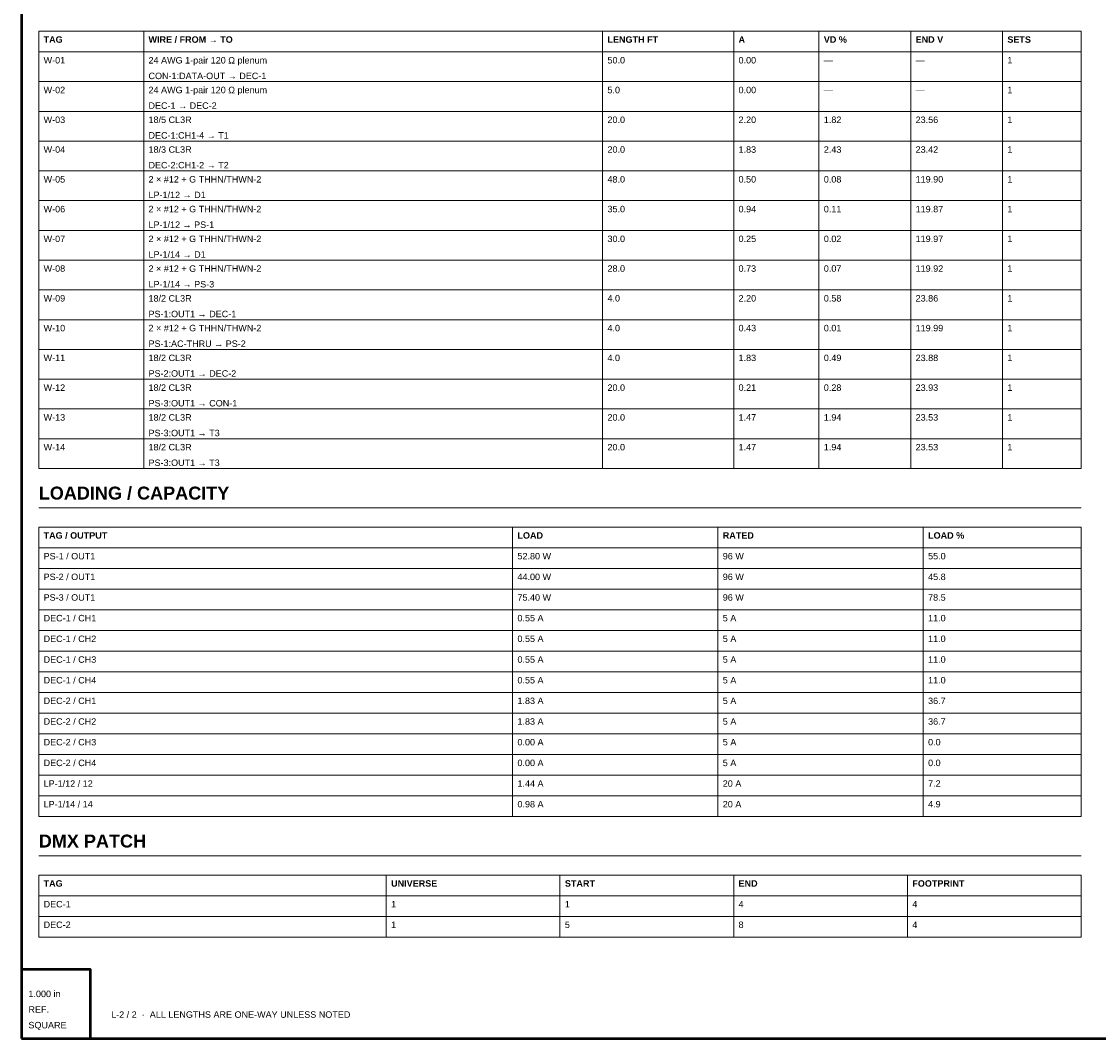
# Model space of a CAD drawing. Header units: inches. Extents: x 0.5 to 35.5, y 0.5 to 23.5.
# Tile 1 of 9: x 0.5 to 16.1, y 0.5 to 15.3. Entities that reach past the tile are written whole.
import ezdxf

# ---------------------------------------------------------------- set-up
doc = ezdxf.new("R2010")
doc.units = ezdxf.units.IN
doc.header["$MEASUREMENT"] = 0
for name, color, linetype, lineweight in [('E-ANNO-SCHD', 7, 'Continuous', 18), ('E-ANNO-TEXT', 7, 'Continuous', 18), ('E-ANNO-TTLB', 7, 'Continuous', 50)]:
    doc.layers.add(name, color=color, linetype=linetype, lineweight=lineweight)
doc.styles.add('BOLD', font='arialbd.ttf')
doc.styles.add('MAIN', font='arial.ttf')

msp = doc.modelspace()

# ---------------------------------------------------------------- linework, layer by layer
at = {"layer": 'E-ANNO-SCHD'}
for p, q in [((0.75, 15.117), (15.875, 15.117)), ((0.75, 15.117), (0.75, 14.818)), ((2.272, 15.117), (2.272, 14.818)), ((8.931, 15.117), (8.931, 14.818)), ((10.833, 15.117), (10.833, 14.818)), ((12.07, 15.117), (12.07, 14.818)), ((13.402, 15.117), (13.402, 14.818)), ((14.733, 15.117), (14.733, 14.818)), ((15.875, 15.117), (15.875, 14.818)), ((0.75, 14.818), (15.875, 14.818)), ((0.75, 14.818), (15.875, 14.818)), ((0.75, 14.818), (0.75, 14.386)), ((2.272, 14.818), (2.272, 14.386)), ((8.931, 14.818), (8.931, 14.386)), ((10.833, 14.818), (10.833, 14.386)), ((12.07, 14.818), (12.07, 14.386)), ((13.402, 14.818), (13.402, 14.386)), ((14.733, 14.818), (14.733, 14.386)), ((15.875, 14.818), (15.875, 14.386)), ((0.75, 14.386), (15.875, 14.386)), ((0.75, 14.386), (15.875, 14.386)), ((0.75, 14.386), (0.75, 13.954)), ((2.272, 14.386), (2.272, 13.954)), ((8.931, 14.386), (8.931, 13.954)), ((10.833, 14.386), (10.833, 13.954)), ((12.07, 14.386), (12.07, 13.954)), ((13.402, 14.386), (13.402, 13.954)), ((14.733, 14.386), (14.733, 13.954)), ((15.875, 14.386), (15.875, 13.954)), ((0.75, 13.954), (15.875, 13.954)), ((0.75, 13.954), (15.875, 13.954)), ((0.75, 13.954), (0.75, 13.522)), ((2.272, 13.954), (2.272, 13.522)), ((8.931, 13.954), (8.931, 13.522)), ((10.833, 13.954), (10.833, 13.522)), ((12.07, 13.954), (12.07, 13.522)), ((13.402, 13.954), (13.402, 13.522)), ((14.733, 13.954), (14.733, 13.522)), ((15.875, 13.954), (15.875, 13.522)), ((0.75, 13.522), (15.875, 13.522)), ((0.75, 13.522), (15.875, 13.522)), ((0.75, 13.522), (0.75, 13.09)), ((2.272, 13.522), (2.272, 13.09)), ((8.931, 13.522), (8.931, 13.09)), ((10.833, 13.522), (10.833, 13.09)), ((12.07, 13.522), (12.07, 13.09)), ((13.402, 13.522), (13.402, 13.09)), ((14.733, 13.522), (14.733, 13.09)), ((15.875, 13.522), (15.875, 13.09)), ((0.75, 13.09), (15.875, 13.09)), ((0.75, 13.09), (15.875, 13.09)), ((0.75, 13.09), (0.75, 12.658)), ((2.272, 13.09), (2.272, 12.658)), ((8.931, 13.09), (8.931, 12.658)), ((10.833, 13.09), (10.833, 12.658)), ((12.07, 13.09), (12.07, 12.658)), ((13.402, 13.09), (13.402, 12.658)), ((14.733, 13.09), (14.733, 12.658)), ((15.875, 13.09), (15.875, 12.658)), ((0.75, 12.658), (15.875, 12.658)), ((0.75, 12.658), (15.875, 12.658)), ((0.75, 12.658), (0.75, 12.226)), ((2.272, 12.658), (2.272, 12.226)), ((8.931, 12.658), (8.931, 12.226)), ((10.833, 12.658), (10.833, 12.226)), ((12.07, 12.658), (12.07, 12.226)), ((13.402, 12.658), (13.402, 12.226)), ((14.733, 12.658), (14.733, 12.226)), ((15.875, 12.658), (15.875, 12.226)), ((0.75, 12.226), (15.875, 12.226)), ((0.75, 12.226), (15.875, 12.226)), ((0.75, 12.226), (0.75, 11.794)), ((2.272, 12.226), (2.272, 11.794)), ((8.931, 12.226), (8.931, 11.794)), ((10.833, 12.226), (10.833, 11.794)), ((12.07, 12.226), (12.07, 11.794)), ((13.402, 12.226), (13.402, 11.794)), ((14.733, 12.226), (14.733, 11.794)), ((15.875, 12.226), (15.875, 11.794)), ((0.75, 11.794), (15.875, 11.794)), ((0.75, 11.794), (15.875, 11.794)), ((0.75, 11.794), (0.75, 11.363)), ((2.272, 11.794), (2.272, 11.363)), ((8.931, 11.794), (8.931, 11.363)), ((10.833, 11.794), (10.833, 11.363)), ((12.07, 11.794), (12.07, 11.363)), ((13.402, 11.794), (13.402, 11.363)), ((14.733, 11.794), (14.733, 11.363)), ((15.875, 11.794), (15.875, 11.363)), ((0.75, 11.363), (15.875, 11.363)), ((0.75, 11.363), (15.875, 11.363)), ((0.75, 11.363), (0.75, 10.931)), ((2.272, 11.363), (2.272, 10.931)), ((8.931, 11.363), (8.931, 10.931)), ((10.833, 11.363), (10.833, 10.931)), ((12.07, 11.363), (12.07, 10.931)), ((13.402, 11.363), (13.402, 10.931)), ((14.733, 11.363), (14.733, 10.931)), ((15.875, 11.363), (15.875, 10.931)), ((0.75, 10.931), (15.875, 10.931)), ((0.75, 10.931), (15.875, 10.931)), ((0.75, 10.931), (0.75, 10.499)), ((2.272, 10.931), (2.272, 10.499)), ((8.931, 10.931), (8.931, 10.499)), ((10.833, 10.931), (10.833, 10.499)), ((12.07, 10.931), (12.07, 10.499)), ((13.402, 10.931), (13.402, 10.499)), ((14.733, 10.931), (14.733, 10.499)), ((15.875, 10.931), (15.875, 10.499)), ((0.75, 10.499), (15.875, 10.499)), ((0.75, 10.499), (15.875, 10.499)), ((0.75, 10.499), (0.75, 10.067)), ((2.272, 10.499), (2.272, 10.067)), ((8.931, 10.499), (8.931, 10.067)), ((10.833, 10.499), (10.833, 10.067)), ((12.07, 10.499), (12.07, 10.067)), ((13.402, 10.499), (13.402, 10.067)), ((14.733, 10.499), (14.733, 10.067)), ((15.875, 10.499), (15.875, 10.067)), ((0.75, 10.067), (15.875, 10.067)), ((0.75, 10.067), (15.875, 10.067)), ((0.75, 10.067), (0.75, 9.635)), ((2.272, 10.067), (2.272, 9.635)), ((8.931, 10.067), (8.931, 9.635)), ((10.833, 10.067), (10.833, 9.635)), ((12.07, 10.067), (12.07, 9.635)), ((13.402, 10.067), (13.402, 9.635)), ((14.733, 10.067), (14.733, 9.635)), ((15.875, 10.067), (15.875, 9.635)), ((0.75, 9.635), (15.875, 9.635)), ((0.75, 9.635), (15.875, 9.635)), ((0.75, 9.635), (0.75, 9.203)), ((2.272, 9.635), (2.272, 9.203)), ((8.931, 9.635), (8.931, 9.203)), ((10.833, 9.635), (10.833, 9.203)), ((12.07, 9.635), (12.07, 9.203)), ((13.402, 9.635), (13.402, 9.203)), ((14.733, 9.635), (14.733, 9.203)), ((15.875, 9.635), (15.875, 9.203)), ((0.75, 9.203), (15.875, 9.203)), ((0.75, 9.203), (15.875, 9.203)), ((0.75, 9.203), (0.75, 8.771)), ((2.272, 9.203), (2.272, 8.771)), ((8.931, 9.203), (8.931, 8.771)), ((10.833, 9.203), (10.833, 8.771)), ((12.07, 9.203), (12.07, 8.771)), ((13.402, 9.203), (13.402, 8.771)), ((14.733, 9.203), (14.733, 8.771)), ((15.875, 9.203), (15.875, 8.771)), ((0.75, 8.771), (15.875, 8.771)), ((0.75, 8.201), (15.875, 8.201)), ((0.75, 7.921), (15.875, 7.921)), ((0.75, 7.921), (0.75, 7.621)), ((7.625, 7.921), (7.625, 7.621)), ((10.604, 7.921), (10.604, 7.621)), ((13.583, 7.921), (13.583, 7.621)), ((15.875, 7.921), (15.875, 7.621)), ((0.75, 7.621), (15.875, 7.621)), ((0.75, 7.621), (15.875, 7.621)), ((0.75, 7.621), (0.75, 7.321)), ((7.625, 7.621), (7.625, 7.321)), ((10.604, 7.621), (10.604, 7.321)), ((13.583, 7.621), (13.583, 7.321)), ((15.875, 7.621), (15.875, 7.321)), ((0.75, 7.321), (15.875, 7.321)), ((0.75, 7.321), (15.875, 7.321)), ((0.75, 7.321), (0.75, 7.021)), ((7.625, 7.321), (7.625, 7.021)), ((10.604, 7.321), (10.604, 7.021)), ((13.583, 7.321), (13.583, 7.021)), ((15.875, 7.321), (15.875, 7.021)), ((0.75, 7.021), (15.875, 7.021)), ((0.75, 7.021), (15.875, 7.021)), ((0.75, 7.021), (0.75, 6.721)), ((7.625, 7.021), (7.625, 6.721)), ((10.604, 7.021), (10.604, 6.721)), ((13.583, 7.021), (13.583, 6.721)), ((15.875, 7.021), (15.875, 6.721)), ((0.75, 6.721), (15.875, 6.721)), ((0.75, 6.721), (15.875, 6.721)), ((0.75, 6.721), (0.75, 6.421)), ((7.625, 6.721), (7.625, 6.421)), ((10.604, 6.721), (10.604, 6.421)), ((13.583, 6.721), (13.583, 6.421)), ((15.875, 6.721), (15.875, 6.421)), ((0.75, 6.421), (15.875, 6.421)), ((0.75, 6.421), (15.875, 6.421)), ((0.75, 6.421), (0.75, 6.121)), ((7.625, 6.421), (7.625, 6.121)), ((10.604, 6.421), (10.604, 6.121)), ((13.583, 6.421), (13.583, 6.121)), ((15.875, 6.421), (15.875, 6.121)), ((0.75, 6.121), (15.875, 6.121)), ((0.75, 6.121), (15.875, 6.121)), ((0.75, 6.121), (0.75, 5.821)), ((7.625, 6.121), (7.625, 5.821)), ((10.604, 6.121), (10.604, 5.821)), ((13.583, 6.121), (13.583, 5.821)), ((15.875, 6.121), (15.875, 5.821)), ((0.75, 5.821), (15.875, 5.821)), ((0.75, 5.821), (15.875, 5.821)), ((0.75, 5.821), (0.75, 5.521)), ((7.625, 5.821), (7.625, 5.521)), ((10.604, 5.821), (10.604, 5.521)), ((13.583, 5.821), (13.583, 5.521)), ((15.875, 5.821), (15.875, 5.521)), ((0.75, 5.521), (15.875, 5.521)), ((0.75, 5.521), (15.875, 5.521)), ((0.75, 5.521), (0.75, 5.221)), ((7.625, 5.521), (7.625, 5.221)), ((10.604, 5.521), (10.604, 5.221)), ((13.583, 5.521), (13.583, 5.221)), ((15.875, 5.521), (15.875, 5.221)), ((0.75, 5.221), (15.875, 5.221)), ((0.75, 5.221), (15.875, 5.221)), ((0.75, 5.221), (0.75, 4.921)), ((7.625, 5.221), (7.625, 4.921)), ((10.604, 5.221), (10.604, 4.921)), ((13.583, 5.221), (13.583, 4.921)), ((15.875, 5.221), (15.875, 4.921)), ((0.75, 4.921), (15.875, 4.921)), ((0.75, 4.921), (15.875, 4.921)), ((0.75, 4.921), (0.75, 4.621)), ((7.625, 4.921), (7.625, 4.621)), ((10.604, 4.921), (10.604, 4.621)), ((13.583, 4.921), (13.583, 4.621)), ((15.875, 4.921), (15.875, 4.621)), ((0.75, 4.621), (15.875, 4.621)), ((0.75, 4.621), (15.875, 4.621)), ((0.75, 4.621), (0.75, 4.321)), ((7.625, 4.621), (7.625, 4.321)), ((10.604, 4.621), (10.604, 4.321)), ((13.583, 4.621), (13.583, 4.321)), ((15.875, 4.621), (15.875, 4.321)), ((0.75, 4.321), (15.875, 4.321)), ((0.75, 4.321), (15.875, 4.321)), ((0.75, 4.321), (0.75, 4.021)), ((7.625, 4.321), (7.625, 4.021)), ((10.604, 4.321), (10.604, 4.021)), ((13.583, 4.321), (13.583, 4.021)), ((15.875, 4.321), (15.875, 4.021)), ((0.75, 4.021), (15.875, 4.021)), ((0.75, 4.021), (15.875, 4.021)), ((0.75, 4.021), (0.75, 3.721)), ((7.625, 4.021), (7.625, 3.721)), ((10.604, 4.021), (10.604, 3.721)), ((13.583, 4.021), (13.583, 3.721)), ((15.875, 4.021), (15.875, 3.721)), ((0.75, 3.721), (15.875, 3.721)), ((0.75, 3.151), (15.875, 3.151)), ((0.75, 2.871), (15.875, 2.871)), ((0.75, 2.871), (0.75, 2.571)), ((5.792, 2.871), (5.792, 2.571)), ((8.312, 2.871), (8.312, 2.571)), ((10.833, 2.871), (10.833, 2.571)), ((13.354, 2.871), (13.354, 2.571)), ((15.875, 2.871), (15.875, 2.571)), ((0.75, 2.571), (15.875, 2.571)), ((0.75, 2.571), (15.875, 2.571)), ((0.75, 2.571), (0.75, 2.271)), ((5.792, 2.571), (5.792, 2.271)), ((8.312, 2.571), (8.312, 2.271)), ((10.833, 2.571), (10.833, 2.271)), ((13.354, 2.571), (13.354, 2.271)), ((15.875, 2.571), (15.875, 2.271)), ((0.75, 2.271), (15.875, 2.271)), ((0.75, 2.271), (15.875, 2.271)), ((0.75, 2.271), (0.75, 1.971)), ((5.792, 2.271), (5.792, 1.971)), ((8.312, 2.271), (8.312, 1.971)), ((10.833, 2.271), (10.833, 1.971)), ((13.354, 2.271), (13.354, 1.971)), ((15.875, 2.271), (15.875, 1.971)), ((0.75, 1.971), (15.875, 1.971))]:
    msp.add_line(p, q, dxfattribs=at)
at = {"layer": 'E-ANNO-TTLB'}
for points in [[(0.5, 0.5), (35.5, 0.5), (35.5, 23.5), (0.5, 23.5)], [(0.5, 0.5), (1.5, 0.5), (1.5, 1.5), (0.5, 1.5)]]:
    msp.add_lwpolyline(points, close=True, dxfattribs=at)

# ---------------------------------------------------------------- texts
at = {"layer": 'E-ANNO-SCHD'}
for s, height, style, p in [('TAG', 0.0938, 'BOLD', (0.82, 14.949)), ('WIRE / FROM → TO', 0.09375, 'BOLD', (2.342, 14.949)), ('LENGTH FT', 0.0938, 'BOLD', (9.001, 14.949)), ('A', 0.0938, 'BOLD', (10.903, 14.949)), ('VD %', 0.0938, 'BOLD', (12.14, 14.949)), ('END V', 0.0938, 'BOLD', (13.472, 14.949)), ('SETS', 0.0938, 'BOLD', (14.803, 14.949)), ('W-01', 0.0938, 'MAIN', (0.82, 14.649)), ('50.0', 0.0938, 'MAIN', (9.001, 14.649)), ('0.00', 0.0938, 'MAIN', (10.903, 14.649)), ('—', 0.0938, 'MAIN', (12.14, 14.649)), ('—', 0.0938, 'MAIN', (13.472, 14.649)), ('1', 0.0938, 'MAIN', (14.803, 14.649)), ('W-02', 0.0938, 'MAIN', (0.82, 14.217)), ('5.0', 0.0938, 'MAIN', (9.001, 14.217)), ('0.00', 0.0938, 'MAIN', (10.903, 14.217)), ('—', 0.0938, 'MAIN', (12.14, 14.217)), ('—', 0.0938, 'MAIN', (13.472, 14.217)), ('1', 0.0938, 'MAIN', (14.803, 14.217)), ('W-03', 0.0938, 'MAIN', (0.82, 13.785)), ('20.0', 0.0938, 'MAIN', (9.001, 13.785)), ('2.20', 0.0938, 'MAIN', (10.903, 13.785)), ('1.82', 0.0938, 'MAIN', (12.14, 13.785)), ('23.56', 0.0938, 'MAIN', (13.472, 13.785)), ('1', 0.0938, 'MAIN', (14.803, 13.785)), ('W-04', 0.0938, 'MAIN', (0.82, 13.353)), ('20.0', 0.0938, 'MAIN', (9.001, 13.353)), ('1.83', 0.0938, 'MAIN', (10.903, 13.353)), ('2.43', 0.0938, 'MAIN', (12.14, 13.353)), ('23.42', 0.0938, 'MAIN', (13.472, 13.353)), ('1', 0.0938, 'MAIN', (14.803, 13.353)), ('W-05', 0.0938, 'MAIN', (0.82, 12.921)), ('48.0', 0.0938, 'MAIN', (9.001, 12.921)), ('0.50', 0.0938, 'MAIN', (10.903, 12.921)), ('0.08', 0.0938, 'MAIN', (12.14, 12.921)), ('119.90', 0.0938, 'MAIN', (13.472, 12.921)), ('1', 0.0938, 'MAIN', (14.803, 12.921)), ('W-06', 0.0938, 'MAIN', (0.82, 12.489)), ('35.0', 0.0938, 'MAIN', (9.001, 12.489)), ('0.94', 0.0938, 'MAIN', (10.903, 12.489)), ('0.11', 0.0938, 'MAIN', (12.14, 12.489)), ('119.87', 0.0938, 'MAIN', (13.472, 12.489)), ('1', 0.0938, 'MAIN', (14.803, 12.489)), ('W-07', 0.0938, 'MAIN', (0.82, 12.057)), ('30.0', 0.0938, 'MAIN', (9.001, 12.057)), ('0.25', 0.0938, 'MAIN', (10.903, 12.057)), ('0.02', 0.0938, 'MAIN', (12.14, 12.057)), ('119.97', 0.0938, 'MAIN', (13.472, 12.057)), ('1', 0.0938, 'MAIN', (14.803, 12.057)), ('W-08', 0.0938, 'MAIN', (0.82, 11.626)), ('28.0', 0.0938, 'MAIN', (9.001, 11.626)), ('0.73', 0.0938, 'MAIN', (10.903, 11.626)), ('0.07', 0.0938, 'MAIN', (12.14, 11.626)), ('119.92', 0.0938, 'MAIN', (13.472, 11.626)), ('1', 0.0938, 'MAIN', (14.803, 11.626)), ('W-09', 0.0938, 'MAIN', (0.82, 11.194)), ('4.0', 0.0938, 'MAIN', (9.001, 11.194)), ('2.20', 0.0938, 'MAIN', (10.903, 11.194)), ('0.58', 0.0938, 'MAIN', (12.14, 11.194)), ('23.86', 0.0938, 'MAIN', (13.472, 11.194)), ('1', 0.0938, 'MAIN', (14.803, 11.194)), ('W-10', 0.0938, 'MAIN', (0.82, 10.762)), ('4.0', 0.0938, 'MAIN', (9.001, 10.762)), ('0.43', 0.0938, 'MAIN', (10.903, 10.762)), ('0.01', 0.0938, 'MAIN', (12.14, 10.762)), ('119.99', 0.0938, 'MAIN', (13.472, 10.762)), ('1', 0.0938, 'MAIN', (14.803, 10.762)), ('W-11', 0.0938, 'MAIN', (0.82, 10.33)), ('4.0', 0.0938, 'MAIN', (9.001, 10.33)), ('1.83', 0.0938, 'MAIN', (10.903, 10.33)), ('0.49', 0.0938, 'MAIN', (12.14, 10.33)), ('23.88', 0.0938, 'MAIN', (13.472, 10.33)), ('1', 0.0938, 'MAIN', (14.803, 10.33)), ('W-12', 0.0938, 'MAIN', (0.82, 9.898)), ('20.0', 0.0938, 'MAIN', (9.001, 9.898)), ('0.21', 0.0938, 'MAIN', (10.903, 9.898)), ('0.28', 0.0938, 'MAIN', (12.14, 9.898)), ('23.93', 0.0938, 'MAIN', (13.472, 9.898)), ('1', 0.0938, 'MAIN', (14.803, 9.898)), ('W-13', 0.0938, 'MAIN', (0.82, 9.466)), ('20.0', 0.0938, 'MAIN', (9.001, 9.466)), ('1.47', 0.0938, 'MAIN', (10.903, 9.466)), ('1.94', 0.0938, 'MAIN', (12.14, 9.466)), ('23.53', 0.0938, 'MAIN', (13.472, 9.466)), ('1', 0.0938, 'MAIN', (14.803, 9.466)), ('W-14', 0.0938, 'MAIN', (0.82, 9.034)), ('20.0', 0.0938, 'MAIN', (9.001, 9.034)), ('1.47', 0.0938, 'MAIN', (10.903, 9.034)), ('1.94', 0.0938, 'MAIN', (12.14, 9.034)), ('23.53', 0.0938, 'MAIN', (13.472, 9.034)), ('1', 0.0938, 'MAIN', (14.803, 9.034)), ('LOADING / CAPACITY', 0.1875, 'BOLD', (0.75, 8.321)), ('TAG / OUTPUT', 0.09375, 'BOLD', (0.82, 7.753)), ('LOAD', 0.0938, 'BOLD', (7.695, 7.753)), ('RATED', 0.0938, 'BOLD', (10.674, 7.753)), ('LOAD %', 0.0938, 'BOLD', (13.653, 7.753)), ('PS-1 / OUT1', 0.09375, 'MAIN', (0.82, 7.452)), ('52.80 W', 0.0938, 'MAIN', (7.695, 7.452)), ('96 W', 0.0938, 'MAIN', (10.674, 7.452)), ('55.0', 0.0938, 'MAIN', (13.653, 7.452)), ('PS-2 / OUT1', 0.09375, 'MAIN', (0.82, 7.152)), ('44.00 W', 0.0938, 'MAIN', (7.695, 7.152)), ('96 W', 0.0938, 'MAIN', (10.674, 7.152)), ('45.8', 0.0938, 'MAIN', (13.653, 7.152)), ('PS-3 / OUT1', 0.09375, 'MAIN', (0.82, 6.853)), ('75.40 W', 0.0938, 'MAIN', (7.695, 6.853)), ('96 W', 0.0938, 'MAIN', (10.674, 6.853)), ('78.5', 0.0938, 'MAIN', (13.653, 6.853)), ('DEC-1 / CH1', 0.09375, 'MAIN', (0.82, 6.553)), ('0.55 A', 0.0938, 'MAIN', (7.695, 6.553)), ('5 A', 0.0938, 'MAIN', (10.674, 6.553)), ('11.0', 0.0938, 'MAIN', (13.653, 6.553)), ('DEC-1 / CH2', 0.09375, 'MAIN', (0.82, 6.253)), ('0.55 A', 0.0938, 'MAIN', (7.695, 6.253)), ('5 A', 0.0938, 'MAIN', (10.674, 6.253)), ('11.0', 0.0938, 'MAIN', (13.653, 6.253)), ('DEC-1 / CH3', 0.09375, 'MAIN', (0.82, 5.952)), ('0.55 A', 0.0938, 'MAIN', (7.695, 5.952)), ('5 A', 0.0938, 'MAIN', (10.674, 5.952)), ('11.0', 0.0938, 'MAIN', (13.653, 5.952)), ('DEC-1 / CH4', 0.09375, 'MAIN', (0.82, 5.652)), ('0.55 A', 0.0938, 'MAIN', (7.695, 5.652)), ('5 A', 0.0938, 'MAIN', (10.674, 5.652)), ('11.0', 0.0938, 'MAIN', (13.653, 5.652)), ('DEC-2 / CH1', 0.09375, 'MAIN', (0.82, 5.353)), ('1.83 A', 0.0938, 'MAIN', (7.695, 5.353)), ('5 A', 0.0938, 'MAIN', (10.674, 5.353)), ('36.7', 0.0938, 'MAIN', (13.653, 5.353)), ('DEC-2 / CH2', 0.09375, 'MAIN', (0.82, 5.053)), ('1.83 A', 0.0938, 'MAIN', (7.695, 5.053)), ('5 A', 0.0938, 'MAIN', (10.674, 5.053)), ('36.7', 0.0938, 'MAIN', (13.653, 5.053)), ('DEC-2 / CH3', 0.09375, 'MAIN', (0.82, 4.753)), ('0.00 A', 0.0938, 'MAIN', (7.695, 4.753)), ('5 A', 0.0938, 'MAIN', (10.674, 4.753)), ('0.0', 0.0938, 'MAIN', (13.653, 4.753)), ('DEC-2 / CH4', 0.09375, 'MAIN', (0.82, 4.452)), ('0.00 A', 0.0938, 'MAIN', (7.695, 4.452)), ('5 A', 0.0938, 'MAIN', (10.674, 4.452)), ('0.0', 0.0938, 'MAIN', (13.653, 4.452)), ('LP-1/12 / 12', 0.09375, 'MAIN', (0.82, 4.152)), ('1.44 A', 0.0938, 'MAIN', (7.695, 4.152)), ('20 A', 0.0938, 'MAIN', (10.674, 4.152)), ('7.2', 0.0938, 'MAIN', (13.653, 4.152)), ('LP-1/14 / 14', 0.09375, 'MAIN', (0.82, 3.853)), ('0.98 A', 0.0938, 'MAIN', (7.695, 3.853)), ('20 A', 0.0938, 'MAIN', (10.674, 3.853)), ('4.9', 0.0938, 'MAIN', (13.653, 3.853)), ('DMX PATCH', 0.1875, 'BOLD', (0.75, 3.271)), ('TAG', 0.0938, 'BOLD', (0.82, 2.703)), ('UNIVERSE', 0.0938, 'BOLD', (5.862, 2.703)), ('START', 0.0938, 'BOLD', (8.383, 2.703)), ('END', 0.0938, 'BOLD', (10.903, 2.703)), ('FOOTPRINT', 0.0938, 'BOLD', (13.424, 2.703)), ('DEC-1', 0.0938, 'MAIN', (0.82, 2.402)), ('1', 0.0938, 'MAIN', (5.862, 2.402)), ('1', 0.0938, 'MAIN', (8.383, 2.402)), ('4', 0.0938, 'MAIN', (10.903, 2.402)), ('4', 0.0938, 'MAIN', (13.424, 2.402)), ('DEC-2', 0.0938, 'MAIN', (0.82, 2.103)), ('1', 0.0938, 'MAIN', (5.862, 2.103)), ('5', 0.0938, 'MAIN', (8.383, 2.103)), ('8', 0.0938, 'MAIN', (10.903, 2.103)), ('4', 0.0938, 'MAIN', (13.424, 2.103))]:
    msp.add_text(s, height=height, dxfattribs=dict(at, style=style)).set_placement(p)
at = {"layer": 'E-ANNO-SCHD', "char_height": 0.09375, "attachment_point": 1, "line_spacing_factor": 1.45, "style": 'MAIN'}
for s, insert, width in [('24 AWG 1-pair 120 Ω plenum\\PCON-1:DATA-OUT → DEC-1', (2.342, 14.742), 1.8209), ('24 AWG 1-pair 120 Ω plenum\\PDEC-1 → DEC-2', (2.342, 14.311), 1.8209), ('18/5 CL3R\\PDEC-1:CH1-4 → T1', (2.342, 13.879), 1.2415), ('18/3 CL3R\\PDEC-2:CH1-2 → T2', (2.342, 13.447), 1.2415), ('2 × #12 + G THHN/THWN-2\\PLP-1/12 → D1', (2.342, 13.015), 1.73373), ('2 × #12 + G THHN/THWN-2\\PLP-1/12 → PS-1', (2.342, 12.583), 1.73373), ('2 × #12 + G THHN/THWN-2\\PLP-1/14 → D1', (2.342, 12.151), 1.73373), ('2 × #12 + G THHN/THWN-2\\PLP-1/14 → PS-3', (2.342, 11.719), 1.73373), ('18/2 CL3R\\PPS-1:OUT1 → DEC-1', (2.342, 11.287), 1.35508), ('2 × #12 + G THHN/THWN-2\\PPS-1:AC-THRU → PS-2', (2.342, 10.856), 1.73373), ('18/2 CL3R\\PPS-2:OUT1 → DEC-2', (2.342, 10.424), 1.35508), ('18/2 CL3R\\PPS-3:OUT1 → CON-1', (2.342, 9.992), 1.37018), ('18/2 CL3R\\PPS-3:OUT1 → T3', (2.342, 9.56), 1.10523), ('18/2 CL3R\\PPS-3:OUT1 → T3', (2.342, 9.128), 1.10523)]:
    msp.add_mtext(s, dxfattribs=dict(at, insert=insert, width=width))
at = {"layer": 'E-ANNO-TEXT', "style": 'MAIN'}
msp.add_text('L-2 / 2  ·  ALL LENGTHS ARE ONE-WAY UNLESS NOTED', height=0.09375, dxfattribs=at).set_placement((1.8, 0.8))
at = {"layer": 'E-ANNO-TEXT', "insert": (0.6, 1.194), "char_height": 0.0938, "width": 0.60547, "attachment_point": 1, "line_spacing_factor": 1.45, "style": 'MAIN'}
msp.add_mtext('1.000 in\\PREF.\\PSQUARE', dxfattribs=at)

doc.saveas('drawing.dxf')
